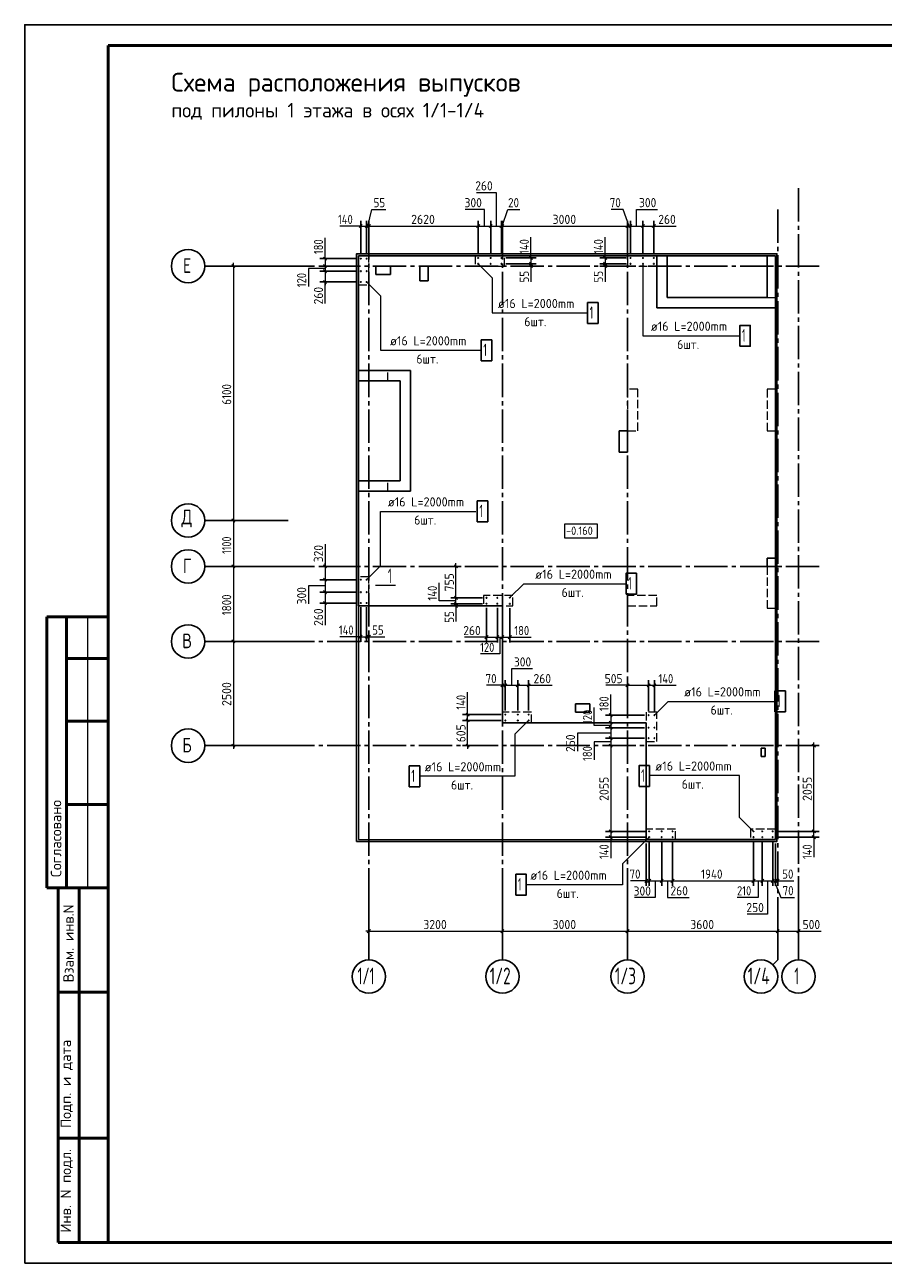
# Model space of a CAD drawing. Header units: millimetres. Extents: x 0 to 42000, y 0 to 29700.
# Tile 1 of 6: x 0 to 20580, y 0 to 29700. Entities that reach past the tile are written whole.
import ezdxf

# ---------------------------------------------------------------- set-up
doc = ezdxf.new("R2010")
doc.units = ezdxf.units.MM
doc.linetypes.add('______2', pattern=[270, 200, -70])
doc.linetypes.add('______5', pattern=[1100, 800, -100, 100, -100])
for name, color, linetype, lineweight in [('Standard', 7, 'Continuous', 25), ('Выпуски арматуры Г-обр.', 52, 'Continuous', 25), ('ЖБ Перекрытие верхний уровень', 7, '______2', 25), ('ЖБ Перекрытие нижний уровень с отделкой', 7, '______2', 25), ('ЖБ Пилон', 7, 'Continuous', 35), ('Общий01', 7, 'Continuous', 13), ('Позиционная метка номер позиции', 7, 'Continuous', 13), ('Примечания', 7, 'Continuous', 13), ('Размерная линия_ общее', 7, 'Continuous', 13), ('Текст_ общее', 7, 'Continuous', 25)]:
    doc.layers.add(name, color=color, linetype=linetype, lineweight=lineweight)
doc.layers.add('Оси', color=7, linetype='______5')
doc.styles.add('ISOCPEUR', font='txt')

msp = doc.modelspace()

# ---------------------------------------------------------------- linework, layer by layer
at = {"layer": 'Standard', "color": 7, "linetype": 'Continuous', "lineweight": 25, "transparency": 33554687}
msp.add_line((2000, 29200), (2000, 1058), dxfattribs=at)
at = {"layer": 'Standard', "color": 7, "linetype": 'Continuous', "lineweight": 13, "transparency": 33554687}
for p, q in [((8055, 24873), (7555, 24873)), ((15080, 24873), (15620, 24873)), ((7200, 24092), (7200, 24592)), ((12135, 24107), (12135, 24607)), ((13913, 24107), (13913, 24607)), ((12135, 23912), (12135, 23532)), ((13913, 23912), (13913, 23532)), ((7200, 23012), (7200, 23532)), ((7200, 17242), (7200, 16712)), ((8405, 16258), (8888, 16258)), ((7200, 15832), (7200, 15302)), ((10337, 15762), (10337, 15392)), ((1500, 15500), (1500, 9000)), ((8055, 15024), (7555, 15024)), ((8250, 15024), (8630, 15024)), ((11070, 15012), (10540, 15012)), ((11630, 15012), (12140, 15012)), ((10617, 13157), (10617, 13697)), ((11450, 13859), (11070, 13859)), ((12080, 13859), (12640, 13859)), ((14450, 13859), (13930, 13859)), ((15095, 13859), (15615, 13859)), ((14047, 13142), (14047, 13642)), ((14047, 12412), (14047, 11942)), ((14047, 10217), (14047, 9717)), ((18918, 10217), (18918, 9737)), ((14900, 9172), (14520, 9172)), ((18050, 9172), (18440, 9172))]:
    msp.add_line(p, q, dxfattribs=at)
at = {"layer": 'Standard', "color": 7, "linetype": 'Continuous', "lineweight": 50, "transparency": 33554687}
for p, q in [((6, 15500), (0, 15500)), ((2000, 15500), (527, 15500)), ((527, 15500), (527, 9000)), ((527, 15500), (527, 9000)), ((1000, 15500), (1000, 9000)), ((2000, 14500), (1000, 14500)), ((2000, 13000), (1000, 13000)), ((2000, 11000), (1000, 11000)), ((0, 9000), (6, 9000)), ((527, 9000), (2000, 9000)), ((800, 500), (800, 9000)), ((800, 500), (800, 9000)), ((1300, 500), (1300, 9000)), ((800, 6500), (2000, 6500)), ((800, 3000), (2000, 3000)), ((2000, 500), (800, 500))]:
    msp.add_line(p, q, dxfattribs=at)
at = {"layer": 'Standard', "color": 7, "linetype": 'Continuous', "lineweight": 25, "transparency": 33554687}
msp.add_lwpolyline([(0, 0), (42000, 0), (42000, 29700), (0, 29700), (0, 0)], close=True, dxfattribs=at)
at = {"layer": 'Standard', "color": 7, "linetype": 'Continuous', "lineweight": 50, "transparency": 33554687}
msp.add_lwpolyline([(2000, 29200), (41500, 29200), (41500, 500), (2000, 500), (2000, 29200)], close=True, dxfattribs=at)
at = {"layer": 'Standard', "color": 7, "linetype": 'Continuous', "lineweight": 13, "transparency": 33554687}
for points in [[(2000, 29200), (2000, 500), (21000, 500), (21000, 29200), (2000, 29200)], [(11311, 24873), (11311, 25673), (10831, 25673)], [(8223, 24873), (8323, 25273), (8653, 25273)], [(11021, 24873), (11021, 25273), (10561, 25273)], [(11441, 24873), (11581, 25273), (11871, 25273)], [(14487, 24873), (14347, 25273), (14057, 25273)], [(14667, 24873), (14667, 25273), (15167, 25273)], [(8000, 10162), (18000, 10162), (18000, 24162), (8000, 24162), (8000, 10162)], [(8000, 10162), (18000, 10162), (18000, 24162), (8000, 24162), (8000, 10162)], [(7200, 23856), (6800, 23856), (6800, 23426)], [(7200, 16246), (6800, 16246), (6800, 15816)], [(10337, 15885), (9937, 15885), (9937, 16315)], [(11388, 15012), (11388, 14612), (10928, 14612)], [(11673, 13859), (11673, 14259), (12173, 14259)], [(14047, 12897), (13647, 12897), (13647, 13327)], [(14047, 12710), (13247, 12710), (13247, 12280)], [(14047, 12500), (13647, 12500), (13647, 12070)], [(15114, 9172), (15114, 8772), (14614, 8772)], [(15406, 9172), (15406, 8772), (15926, 8772)], [(17579, 9172), (17579, 8772), (17079, 8772)], [(17805, 9172), (17805, 8372), (17315, 8372)], [(17964, 9172), (18124, 8772), (18454, 8772)]]:
    msp.add_lwpolyline(points, dxfattribs=at)
at = {"layer": 'Standard', "color": 254, "linetype": 'Continuous', "lineweight": 25, "true_color": 0xc4c4ff, "transparency": 33554687}
msp.add_lwpolyline([(7955, 10117), (18030, 10117), (18030, 24207), (7955, 24207), (7955, 10117)], dxfattribs=at)
at = {"layer": 'Выпуски арматуры Г-обр.', "color": 7, "linetype": 'Continuous', "lineweight": 25, "transparency": 33554687}
for points in [[(13493, 22538), (13743, 22538), (13743, 23038), (13493, 23038), (13493, 22538)], [(17144, 21992), (17394, 21992), (17394, 22492), (17144, 22492), (17144, 21992)], [(10944, 21643), (11194, 21643), (11194, 22143), (10944, 22143), (10944, 21643)], [(10849, 17781), (11099, 17781), (11099, 18281), (10849, 18281), (10849, 17781)], [(14415, 16045), (14665, 16045), (14665, 16545), (14415, 16545), (14415, 16045)], [(17984, 13225), (18234, 13225), (18234, 13725), (17984, 13725), (17984, 13225)], [(9218, 11428), (9468, 11428), (9468, 11928), (9218, 11928), (9218, 11428)], [(14726, 11436), (14976, 11436), (14976, 11936), (14726, 11936), (14726, 11436)], [(11773, 8827), (12023, 8827), (12023, 9327), (11773, 9327), (11773, 8827)]]:
    msp.add_lwpolyline(points, dxfattribs=at)
for centre in [(8055, 24092), (8195, 24092), (10870, 24107), (11170, 24107), (11430, 24107), (14520, 24107), (14820, 24107), (15080, 24107), (8055, 23792), (8195, 23792), (10870, 23967), (11170, 23967), (11430, 23967), (14520, 23967), (14820, 23967), (15080, 23967), (8055, 23532), (8195, 23532), (8055, 16392), (8195, 16392), (8055, 16092), (8195, 16092), (8055, 15832), (8195, 15832), (11070, 15957), (11070, 15817), (11330, 15957), (11330, 15817), (11630, 15962), (11630, 15812), (11520, 13157), (11820, 13157), (12080, 13157), (14955, 13142), (15095, 13142), (11520, 13017), (11820, 13017), (12080, 13017), (14955, 12842), (15095, 12842), (14955, 12592), (15095, 12592), (14970, 10357), (14970, 10217), (15270, 10357), (15270, 10217), (15530, 10357), (15530, 10217), (17470, 10357), (17470, 10217), (17680, 10357), (17680, 10217), (17930, 10357), (17930, 10217)]:
    msp.add_circle(centre, 8, dxfattribs=at)
at = {"layer": 'ЖБ Перекрытие верхний уровень', "color": 7, "linetype": 'Continuous', "lineweight": 25, "transparency": 33554687}
for p, q in [((15400, 24162), (8000, 24162)), ((8000, 24162), (8000, 21162)), ((15400, 23162), (15400, 24162)), ((18000, 24162), (17800, 24162)), ((17800, 24162), (17800, 23162)), ((18000, 16912), (18000, 24162)), ((8420, 23912), (8420, 23712)), ((8770, 23912), (8420, 23912)), ((8770, 23712), (8770, 23912)), ((9670, 23912), (9470, 23912)), ((9470, 23912), (9470, 23562)), ((9670, 23562), (9670, 23912)), ((8420, 23712), (8770, 23712)), ((9470, 23562), (9670, 23562)), ((17800, 23162), (15400, 23162)), ((8000, 21162), (9000, 21162)), ((9000, 21162), (9000, 18762)), ((14450, 19962), (14250, 19962)), ((14250, 19962), (14250, 19452)), ((14450, 19452), (14450, 19962)), ((14250, 19452), (14450, 19452)), ((9000, 18762), (8000, 18762)), ((8000, 18762), (8000, 15762)), ((18000, 16912), (17800, 16912)), ((17800, 16912), (17800, 16712)), ((17800, 16712), (18000, 16712)), ((18000, 10162), (18000, 16712)), ((8000, 15762), (11450, 15762)), ((11450, 15762), (11450, 12962)), ((13550, 13412), (13200, 13412)), ((13200, 13412), (13200, 13212)), ((13550, 13212), (13550, 13412)), ((13200, 13212), (13550, 13212)), ((11450, 12962), (14900, 12962)), ((14900, 12962), (14900, 10162)), ((17750, 12352), (17650, 12352)), ((17650, 12352), (17650, 12152)), ((17750, 12152), (17750, 12352)), ((17650, 12152), (17750, 12152)), ((14900, 10162), (18000, 10162))]:
    msp.add_line(p, q, dxfattribs=at)
at = {"layer": 'ЖБ Перекрытие нижний уровень с отделкой', "color": 7, "linetype": 'Continuous', "lineweight": 25, "transparency": 33554687}
for p, q in [((18000, 24162), (15150, 24162)), ((15150, 24162), (15150, 22912)), ((18000, 22912), (18000, 24162)), ((15150, 22912), (18000, 22912)), ((8000, 21412), (8000, 18512)), ((9250, 21412), (8000, 21412)), ((9250, 18512), (9250, 21412)), ((8000, 18512), (9250, 18512))]:
    msp.add_line(p, q, dxfattribs=at)
at = {"layer": 'ЖБ Пилон', "color": 250, "linetype": '______2', "lineweight": 13, "true_color": 0x3b3b3b, "transparency": 33554687}
for p, q in [((8250, 24162), (8000, 24162)), ((8000, 24162), (8000, 23462)), ((8250, 23462), (8250, 24162)), ((10800, 24162), (10800, 23912)), ((11500, 24162), (10800, 24162)), ((11500, 23912), (11500, 24162)), ((14450, 24162), (14450, 23912)), ((15150, 24162), (14450, 24162)), ((15150, 23912), (15150, 24162)), ((18000, 24162), (17800, 24162)), ((17800, 24162), (17800, 23162)), ((18000, 23162), (18000, 24162)), ((10800, 23912), (11500, 23912)), ((14450, 23912), (15150, 23912)), ((8000, 23462), (8250, 23462)), ((17800, 23162), (18000, 23162)), ((8000, 21412), (8000, 21162)), ((8700, 21412), (8000, 21412)), ((8700, 21162), (8700, 21412)), ((8000, 21162), (8700, 21162)), ((14700, 20962), (14450, 20962)), ((14450, 20962), (14450, 19962)), ((14700, 19962), (14700, 20962)), ((18000, 20962), (17800, 20962)), ((17800, 20962), (17800, 19962)), ((18000, 19962), (18000, 20962)), ((14450, 19962), (14700, 19962)), ((17800, 19962), (18000, 19962)), ((8000, 18762), (8000, 18512)), ((8700, 18762), (8000, 18762)), ((8700, 18512), (8700, 18762)), ((8000, 18512), (8700, 18512)), ((18000, 16712), (17800, 16712)), ((17800, 16712), (17800, 15712)), ((18000, 15712), (18000, 16712)), ((8250, 16462), (8000, 16462)), ((8000, 16462), (8000, 15762)), ((8250, 15762), (8250, 16462)), ((8000, 15762), (8250, 15762)), ((11000, 16012), (11000, 15762)), ((11700, 16012), (11000, 16012)), ((11000, 15762), (11700, 15762)), ((11700, 15762), (11700, 16012)), ((14450, 16012), (14450, 15762)), ((15150, 16012), (14450, 16012)), ((14450, 15762), (15150, 15762)), ((15150, 15762), (15150, 16012)), ((17800, 15712), (18000, 15712)), ((11450, 13212), (11450, 12962)), ((12150, 13212), (11450, 13212)), ((12150, 12962), (12150, 13212)), ((15150, 13212), (14900, 13212)), ((14900, 13212), (14900, 12512)), ((15150, 12512), (15150, 13212)), ((11450, 12962), (12150, 12962)), ((14900, 12512), (15150, 12512)), ((14900, 10412), (14900, 10162)), ((15600, 10412), (14900, 10412)), ((15600, 10162), (15600, 10412)), ((17400, 10412), (17400, 10162)), ((18000, 10412), (17400, 10412)), ((18000, 10162), (18000, 10412)), ((14900, 10162), (15600, 10162)), ((17400, 10162), (18000, 10162))]:
    msp.add_line(p, q, dxfattribs=at)
at = {"layer": 'Общий01', "color": 7, "linetype": 'Continuous', "lineweight": 18, "transparency": 33554687}
msp.add_lwpolyline([(12941, 17394), (13728, 17394), (13728, 17727), (12941, 17727), (12941, 17394)], dxfattribs=at)
at = {"layer": 'Оси', "color": 8, "linetype": '______5', "lineweight": -3, "transparency": 33554687}
for p, q in [((18550, 25779), (18550, 8776)), ((18050, 25273), (18050, 8776)), ((8250, 24873), (8250, 8776)), ((11450, 24873), (11450, 8776)), ((14450, 24873), (14450, 8776)), ((19047, 23912), (6314, 23912)), ((19047, 16712), (6314, 16712)), ((19047, 14912), (6314, 14912)), ((19047, 12412), (6314, 12412))]:
    msp.add_line(p, q, dxfattribs=at)
at = {"layer": 'Оси', "color": 7, "linetype": 'Continuous', "lineweight": 25, "transparency": 33554687}
for p, q in [((6314, 23912), (4314, 23912)), ((6314, 17812), (4314, 17812)), ((6314, 16712), (4314, 16712)), ((6314, 14912), (4314, 14912)), ((6314, 12412), (4314, 12412)), ((8250, 8776), (8250, 7276)), ((11450, 8776), (11450, 7276)), ((14450, 8776), (14450, 7276)), ((18550, 8776), (18550, 7276))]:
    msp.add_line(p, q, dxfattribs=at)
msp.add_lwpolyline([(18050, 8776), (18050, 7276), (17933, 7159)], dxfattribs=at)
for centre in [(3914, 23912), (3914, 17812), (3914, 16712), (3914, 14912), (3914, 12412), (8250, 6876), (11450, 6876), (14450, 6876), (17650, 6876), (18550, 6876)]:
    msp.add_circle(centre, 400, dxfattribs=at)
at = {"layer": 'Позиционная метка номер позиции', "color": 7, "linetype": 'Continuous', "lineweight": 13, "transparency": 33554687}
for points in [[(10870, 23967), (11203, 23634), (11203, 22788), (13488, 22788)], [(14820, 23967), (14820, 23088), (14820, 22242), (17145, 22242)], [(8195, 23532), (8528, 23199), (8528, 21893), (10943, 21893)], [(8195, 16392), (8528, 16725), (8528, 18031), (10813, 18031)], [(11630, 15962), (11963, 16295), (14418, 16295)], [(15095, 13142), (15428, 13475), (17983, 13475)], [(12080, 13017), (11746, 12684), (11746, 11678), (9461, 11678)], [(17470, 10357), (17136, 10690), (17136, 11696), (14976, 11696)], [(14970, 10217), (14332, 9580), (14332, 9077), (12047, 9077)]]:
    msp.add_lwpolyline(points, dxfattribs=at)
at = {"layer": 'Примечания', "color": 7, "linetype": 'Continuous', "lineweight": 13, "transparency": 33554687}
msp.add_line((18550, 7962), (19090, 7962), dxfattribs=at)
at = {"layer": 'Размерная линия_ общее', "color": 253, "linetype": 'Continuous', "lineweight": -3, "true_color": 0xa0a0a0, "transparency": 33554687}
for p, q in [((8055, 24873), (8055, 24998)), ((8195, 24873), (8195, 24998)), ((8250, 24873), (8250, 24998)), ((10870, 24873), (10870, 24998)), ((11170, 24873), (11170, 24998)), ((11430, 24873), (11430, 24998)), ((11450, 24873), (11450, 24998)), ((14450, 24873), (14450, 24998)), ((14520, 24873), (14520, 24998)), ((14820, 24873), (14820, 24998)), ((15080, 24873), (15080, 24998)), ((8055, 24873), (8055, 24748)), ((8055, 24873), (8055, 24192)), ((8195, 24873), (8195, 24748)), ((8195, 24873), (8195, 24192)), ((8250, 24873), (8250, 24748)), ((8250, 24873), (8250, 24262)), ((10870, 24873), (10870, 24748)), ((10870, 24873), (10870, 24207)), ((11170, 24873), (11170, 24748)), ((11170, 24873), (11170, 24207)), ((11430, 24873), (11430, 24748)), ((11430, 24873), (11430, 24207)), ((11450, 24873), (11450, 24748)), ((11450, 24873), (11450, 24641)), ((14450, 24873), (14450, 24748)), ((14450, 24873), (14450, 24738)), ((14520, 24873), (14520, 24748)), ((14520, 24873), (14520, 24207)), ((14820, 24873), (14820, 24748)), ((14820, 24873), (14820, 24207)), ((15080, 24873), (15080, 24748)), ((15080, 24873), (15080, 24207)), ((7200, 24092), (7075, 24092)), ((7200, 24092), (7325, 24092)), ((7200, 24092), (7955, 24092)), ((12135, 24107), (12010, 24107)), ((12135, 24107), (12260, 24107)), ((13913, 24107), (13788, 24107)), ((13913, 24107), (14038, 24107)), ((13913, 24107), (14420, 24107)), ((5000, 23912), (4514, 23912)), ((5000, 23912), (4875, 23912)), ((5000, 23912), (5125, 23912)), ((7200, 23912), (7075, 23912)), ((7200, 23792), (7075, 23792)), ((7200, 23912), (7325, 23912)), ((7200, 23912), (7261, 23912)), ((7200, 23792), (7325, 23792)), ((7200, 23792), (7955, 23792)), ((12135, 23967), (12010, 23967)), ((12135, 23912), (12010, 23912)), ((12135, 23967), (12260, 23967)), ((12135, 23912), (12260, 23912)), ((12135, 23912), (12135, 23912)), ((13913, 23967), (13788, 23967)), ((13913, 23912), (13788, 23912)), ((13913, 23967), (14038, 23967)), ((13913, 23967), (14420, 23967)), ((13913, 23912), (14038, 23912)), ((13913, 23912), (14350, 23912)), ((7200, 23532), (7075, 23532)), ((7200, 23532), (7325, 23532)), ((7200, 23532), (7955, 23532)), ((5000, 17812), (4875, 17812)), ((5000, 17812), (5125, 17812)), ((5000, 16712), (4875, 16712)), ((5000, 16712), (5125, 16712)), ((7200, 16712), (7075, 16712)), ((7200, 16712), (7325, 16712)), ((7200, 16712), (7200, 16712)), ((10337, 16712), (10212, 16712)), ((10337, 16712), (10462, 16712)), ((10337, 16712), (10370, 16712)), ((7200, 16392), (7075, 16392)), ((7200, 16392), (7325, 16392)), ((7200, 16392), (7955, 16392)), ((7200, 16092), (7075, 16092)), ((7200, 16092), (7325, 16092)), ((7200, 16092), (7955, 16092)), ((7200, 15832), (7075, 15832)), ((7200, 15832), (7325, 15832)), ((7200, 15832), (7955, 15832)), ((10337, 15957), (10212, 15957)), ((10337, 15817), (10212, 15817)), ((10337, 15762), (10212, 15762)), ((10337, 15957), (10462, 15957)), ((10337, 15957), (10970, 15957)), ((10337, 15817), (10462, 15817)), ((10337, 15817), (10970, 15817)), ((10337, 15762), (10462, 15762)), ((10337, 15762), (10337, 15762)), ((8055, 15024), (8055, 15149)), ((8195, 15024), (8195, 15149)), ((8250, 15024), (8250, 15149)), ((5000, 14912), (4875, 14912)), ((5000, 14912), (5125, 14912)), ((8055, 15024), (8055, 14899)), ((8195, 15024), (8195, 14899)), ((8250, 15024), (8250, 14899)), ((8250, 15024), (8250, 15012)), ((11070, 15012), (11070, 15137)), ((11070, 15012), (11070, 14887)), ((11330, 15012), (11330, 15137)), ((11330, 15012), (11330, 14887)), ((11450, 15012), (11450, 15137)), ((11450, 15012), (11450, 14887)), ((11630, 15012), (11630, 15137)), ((11630, 15012), (11630, 14887)), ((11450, 13859), (11450, 13984)), ((11520, 13859), (11520, 13984)), ((11820, 13859), (11820, 13984)), ((12080, 13859), (12080, 13984)), ((14450, 13859), (14450, 13984)), ((14955, 13859), (14955, 13984)), ((15095, 13859), (15095, 13984)), ((11450, 13859), (11450, 13734)), ((11450, 13859), (11450, 13859)), ((11520, 13859), (11520, 13734)), ((11520, 13859), (11520, 13257)), ((11820, 13859), (11820, 13734)), ((11820, 13859), (11820, 13257)), ((12080, 13859), (12080, 13734)), ((12080, 13859), (12080, 13257)), ((14450, 13859), (14450, 13734)), ((14450, 13859), (14450, 13859)), ((14955, 13859), (14955, 13734)), ((14955, 13859), (14955, 13242)), ((15095, 13859), (15095, 13734)), ((15095, 13859), (15095, 13242)), ((10617, 13157), (10492, 13157)), ((10617, 13157), (10742, 13157)), ((10617, 13157), (11420, 13157)), ((14047, 13142), (13922, 13142)), ((14047, 13142), (14172, 13142)), ((14047, 13142), (14855, 13142)), ((10617, 13017), (10492, 13017)), ((10617, 13017), (10742, 13017)), ((10617, 13017), (11420, 13017)), ((14047, 12962), (13922, 12962)), ((14047, 12842), (13922, 12842)), ((14047, 12962), (14172, 12962)), ((14047, 12962), (14047, 12962)), ((14047, 12842), (14172, 12842)), ((14047, 12842), (14855, 12842)), ((14047, 12592), (13922, 12592)), ((14047, 12592), (14172, 12592)), ((14047, 12592), (14855, 12592)), ((5000, 12412), (4514, 12412)), ((5000, 12412), (4875, 12412)), ((5000, 12412), (5125, 12412)), ((10617, 12412), (10492, 12412)), ((10617, 12412), (10742, 12412)), ((10617, 12412), (10721, 12412)), ((14047, 12412), (13922, 12412)), ((14047, 12412), (14172, 12412)), ((14047, 12412), (14047, 12412)), ((18918, 12412), (18793, 12412)), ((18918, 12412), (19043, 12412)), ((18918, 12412), (18918, 12412)), ((14047, 10357), (13922, 10357)), ((14047, 10217), (13922, 10217)), ((14047, 10357), (14172, 10357)), ((14047, 10357), (14870, 10357)), ((14047, 10217), (14172, 10217)), ((14047, 10217), (14870, 10217)), ((18918, 10357), (18793, 10357)), ((18918, 10217), (18793, 10217)), ((18918, 10357), (19043, 10357)), ((18918, 10217), (19043, 10217)), ((14900, 9172), (14900, 9297)), ((14970, 9172), (14970, 9297)), ((15270, 9172), (15270, 9297)), ((15530, 9172), (15530, 9297)), ((17470, 9172), (17470, 9297)), ((17680, 9172), (17680, 9297)), ((17930, 9172), (17930, 9297)), ((18000, 9172), (18000, 9297)), ((18050, 9172), (18050, 9297)), ((14900, 9172), (14900, 9047)), ((14970, 9172), (14970, 9047)), ((15270, 9172), (15270, 9047)), ((15530, 9172), (15530, 9047)), ((17470, 9172), (17470, 9047)), ((17680, 9172), (17680, 9047)), ((17930, 9172), (17930, 9047)), ((18000, 9172), (18000, 9047)), ((18050, 9172), (18050, 9047)), ((18050, 9172), (18050, 9172)), ((8250, 7962), (8250, 8087)), ((11450, 7962), (11450, 8087)), ((14450, 7962), (14450, 8087)), ((18050, 7962), (18050, 8087)), ((18550, 7962), (18550, 8087)), ((8250, 7962), (8250, 7837)), ((8250, 7962), (8250, 7476)), ((11450, 7962), (11450, 7837)), ((11450, 7962), (11450, 7476)), ((14450, 7962), (14450, 7837)), ((14450, 7962), (14450, 7476)), ((18050, 7962), (18050, 7837)), ((18050, 7962), (18050, 7476)), ((18550, 7962), (18550, 7837)), ((18550, 7962), (18550, 7476))]:
    msp.add_line(p, q, dxfattribs=at)
at = {"layer": 'Размерная линия_ общее', "color": 7, "linetype": 'Continuous', "lineweight": 13, "transparency": 33554687}
for p, q in [((8055, 24873), (7980, 24873)), ((8055, 24873), (8195, 24873)), ((8195, 24873), (8250, 24873)), ((8250, 24873), (10870, 24873)), ((10870, 24873), (11170, 24873)), ((11170, 24873), (11430, 24873)), ((11430, 24873), (11450, 24873)), ((11450, 24873), (14450, 24873)), ((14450, 24873), (14520, 24873)), ((14520, 24873), (14820, 24873)), ((14820, 24873), (15080, 24873)), ((15080, 24873), (15155, 24873)), ((7200, 24092), (7200, 24167)), ((7200, 24092), (7200, 23912)), ((12135, 24107), (12135, 24182)), ((12135, 24107), (12135, 23967)), ((13913, 24107), (13913, 24182)), ((13913, 24107), (13913, 23967)), ((5000, 23912), (5000, 23987)), ((5000, 23912), (5000, 17812)), ((7200, 23912), (7200, 23792)), ((7200, 23792), (7200, 23532)), ((12135, 23967), (12135, 23912)), ((12135, 23912), (12135, 23837)), ((13913, 23967), (13913, 23912)), ((13913, 23912), (13913, 23837)), ((7200, 23532), (7200, 23457)), ((5000, 17812), (5000, 16712)), ((5000, 16712), (5000, 14912)), ((7200, 16712), (7200, 16787)), ((7200, 16712), (7200, 16392)), ((10337, 16712), (10337, 16787)), ((10337, 15957), (10337, 16712)), ((7200, 16392), (7200, 16092)), ((7200, 16092), (7200, 15832)), ((7200, 15832), (7200, 15757)), ((10337, 15817), (10337, 15957)), ((10337, 15762), (10337, 15817)), ((10337, 15762), (10337, 15687)), ((5000, 14912), (5000, 12412)), ((8055, 15024), (7980, 15024)), ((8055, 15024), (8195, 15024)), ((8195, 15024), (8250, 15024)), ((8250, 15024), (8325, 15024)), ((11070, 15012), (10995, 15012)), ((11070, 15012), (11330, 15012)), ((11330, 15012), (11450, 15012)), ((11450, 15012), (11630, 15012)), ((11630, 15012), (11705, 15012)), ((11450, 13859), (11375, 13859)), ((11450, 13859), (11520, 13859)), ((11520, 13859), (11820, 13859)), ((11820, 13859), (12080, 13859)), ((12080, 13859), (12155, 13859)), ((14450, 13859), (14375, 13859)), ((14450, 13859), (14955, 13859)), ((14955, 13859), (15095, 13859)), ((15095, 13859), (15170, 13859)), ((10617, 13157), (10617, 13232)), ((10617, 13017), (10617, 13157)), ((14047, 13142), (14047, 13217)), ((14047, 13142), (14047, 12962)), ((10617, 12412), (10617, 13017)), ((14047, 12962), (14047, 12842)), ((14047, 12842), (14047, 12592)), ((14047, 12592), (14047, 12412)), ((18918, 12412), (18918, 12487)), ((5000, 12412), (5000, 12337)), ((10617, 12412), (10617, 12337)), ((14047, 12412), (14047, 10357)), ((18918, 10357), (18918, 12412)), ((14047, 10357), (14047, 10217)), ((14047, 10217), (14047, 10142)), ((18918, 10217), (18918, 10357)), ((18918, 10217), (18918, 10142)), ((14900, 9172), (14825, 9172)), ((14900, 9172), (14970, 9172)), ((14970, 9172), (15270, 9172)), ((15270, 9172), (15530, 9172)), ((15530, 9172), (17470, 9172)), ((17470, 9172), (17680, 9172)), ((17680, 9172), (17930, 9172)), ((17930, 9172), (18000, 9172)), ((18000, 9172), (18050, 9172)), ((18050, 9172), (18125, 9172)), ((8250, 7962), (8175, 7962)), ((8250, 7962), (11450, 7962)), ((11450, 7962), (14450, 7962)), ((14450, 7962), (18050, 7962)), ((18050, 7962), (18550, 7962)), ((18550, 7962), (18625, 7962))]:
    msp.add_line(p, q, dxfattribs=at)
at = {"layer": 'Размерная линия_ общее', "color": 7, "linetype": 'Continuous', "lineweight": 25, "transparency": 33554687}
for p, q in [((8017, 24835), (8092, 24910)), ((8157, 24835), (8232, 24910)), ((8212, 24835), (8287, 24910)), ((10832, 24835), (10907, 24910)), ((11132, 24835), (11207, 24910)), ((11392, 24835), (11467, 24910)), ((11412, 24835), (11487, 24910)), ((14412, 24835), (14487, 24910)), ((14482, 24835), (14557, 24910)), ((14782, 24835), (14857, 24910)), ((15042, 24835), (15117, 24910)), ((7162, 24130), (7237, 24055)), ((12097, 24145), (12172, 24070)), ((13875, 24145), (13950, 24070)), ((4963, 23950), (5038, 23875)), ((7162, 23950), (7237, 23875)), ((7162, 23830), (7237, 23755)), ((12097, 24005), (12172, 23930)), ((12097, 23950), (12172, 23875)), ((13875, 24005), (13950, 23930)), ((13875, 23950), (13950, 23875)), ((7162, 23570), (7237, 23495)), ((4963, 17850), (5038, 17775)), ((4963, 16750), (5038, 16675)), ((7162, 16750), (7237, 16675)), ((10375, 16675), (10300, 16750)), ((7162, 16430), (7237, 16355)), ((7162, 16130), (7237, 16055)), ((7162, 15870), (7237, 15795)), ((10375, 15920), (10300, 15995)), ((10375, 15780), (10300, 15855)), ((10375, 15725), (10300, 15800)), ((4963, 14950), (5038, 14875)), ((8017, 14986), (8092, 15061)), ((8157, 14986), (8232, 15061)), ((8212, 14986), (8287, 15061)), ((11032, 14975), (11107, 15050)), ((11292, 14975), (11367, 15050)), ((11412, 14975), (11487, 15050)), ((11592, 14975), (11667, 15050)), ((11412, 13822), (11487, 13897)), ((11482, 13822), (11557, 13897)), ((11782, 13822), (11857, 13897)), ((12042, 13822), (12117, 13897)), ((14412, 13822), (14487, 13897)), ((14917, 13822), (14992, 13897)), ((15057, 13822), (15132, 13897)), ((10655, 13120), (10580, 13195)), ((14010, 13180), (14085, 13105)), ((10655, 12980), (10580, 13055)), ((14010, 13000), (14085, 12925)), ((14010, 12880), (14085, 12805)), ((14010, 12630), (14085, 12555)), ((4963, 12450), (5038, 12375)), ((10655, 12375), (10580, 12450)), ((14010, 12450), (14085, 12375)), ((18955, 12375), (18880, 12450)), ((14010, 10395), (14085, 10320)), ((14010, 10255), (14085, 10180)), ((18955, 10320), (18880, 10395)), ((18955, 10180), (18880, 10255)), ((14862, 9134), (14937, 9209)), ((14932, 9134), (15007, 9209)), ((15232, 9134), (15307, 9209)), ((15492, 9134), (15567, 9209)), ((17432, 9134), (17507, 9209)), ((17642, 9134), (17717, 9209)), ((17892, 9134), (17967, 9209)), ((17962, 9134), (18037, 9209)), ((18012, 9134), (18087, 9209)), ((8212, 7925), (8287, 8000)), ((11412, 7925), (11487, 8000)), ((14412, 7925), (14487, 8000)), ((18012, 7925), (18087, 8000)), ((18512, 7925), (18587, 8000))]:
    msp.add_line(p, q, dxfattribs=at)
at = {"layer": 'Размерная линия_ общее', "color": 253, "linetype": 'Continuous', "lineweight": -3, "true_color": 0xa0a0a0, "transparency": 33554687}
for points in [[(12135, 24107), (12118, 24107), (12118, 24107), (11530, 24107)], [(12135, 23967), (12118, 23967), (12118, 23967), (11530, 23967)], [(5000, 17812), (4983, 17812), (4983, 17812), (4983, 17812), (4983, 17812), (4983, 17812), (4983, 17812), (4514, 17812)], [(5000, 16712), (4983, 16712), (4983, 16712), (4983, 16712), (4983, 16712), (4514, 16712)], [(8055, 15024), (8055, 15041), (8055, 15041), (8055, 15732)], [(8195, 15024), (8195, 15041), (8195, 15041), (8195, 15732)], [(11070, 15012), (11070, 15029), (11070, 15029), (11070, 15717)], [(11330, 15012), (11330, 15029), (11330, 15029), (11330, 15717)], [(11450, 15012), (11450, 15029), (11450, 15029), (11450, 15457)], [(11630, 15012), (11630, 15029), (11630, 15029), (11630, 15712)], [(5000, 14912), (4983, 14912), (4983, 14912), (4514, 14912)], [(14970, 9172), (14970, 9189), (14970, 9189), (14970, 9189), (14970, 9189), (14970, 10117)], [(15270, 9172), (15270, 9189), (15270, 9189), (15270, 9189), (15270, 9189), (15270, 10117)], [(15530, 9172), (15530, 9189), (15530, 9189), (15530, 9189), (15530, 9189), (15530, 10117)], [(17470, 9172), (17470, 9189), (17470, 9189), (17470, 10117)], [(17680, 9172), (17680, 9189), (17680, 9189), (17680, 10117)], [(17930, 9172), (17930, 9189), (17930, 9189), (17930, 10117)], [(18918, 10357), (18901, 10357), (18901, 10357), (18297, 10357), (18297, 10357), (18030, 10357)], [(18918, 10217), (18901, 10217), (18901, 10217), (18418, 10217), (18418, 10217), (18030, 10217)], [(14900, 9172), (14900, 9189), (14900, 9189), (14900, 9189), (14900, 9189), (14900, 10062)], [(18000, 9172), (18000, 9189), (18000, 9189), (18000, 10062)]]:
    msp.add_lwpolyline(points, dxfattribs=at)

# ---------------------------------------------------------------- texts
at = {"layer": 'Standard', "color": 7, "linetype": 'Continuous', "lineweight": 50, "transparency": 33554687, "char_height": 250, "attachment_point": 7, "rotation": 90, "style": 'ISOCPEUR'}
for s, insert, width in [('\\A1;{\\fISOCPEUR|i0|b0;\\H250.000000;\\W1.000000;\\C7;Согласовано}\\P', (875, 9261), 2071.88), ('\\A1;{\\fISOCPEUR|i0|b0;\\H250.000000;\\W1.000000;\\C7;Взам. инв.N}\\P', (1173, 6736), 1909.1), ('\\A1;{\\fISOCPEUR|i0|b0;\\H250.000000;\\W1.000000;\\C7;Подп. и дата}\\P', (1149, 3242), 2197.06), ('\\A1;{\\fISOCPEUR|i0|b0;\\H250.000000;\\W1.000000;\\C7;Инв. N подл.}\\P', (1149, 734), 2021.79)]:
    msp.add_mtext(s, dxfattribs=dict(at, insert=insert, width=width))
at = {"layer": 'Выпуски арматуры Г-обр.', "color": 7, "linetype": 'Continuous', "lineweight": 13, "transparency": 33554687, "attachment_point": 7, "style": 'ISOCPEUR'}
for s, insert, char_height, width in [('\\W0.96;ø16 L=2000mm ', (11343, 22906), 220, 2150.52), ('\\W0.56;1', (13543, 22648), 300, 233.32), ('\\W0.96;ø16 L=2000mm ', (15007, 22360), 220, 2150.52), ('\\W0.56;1', (17194, 22102), 300, 233.34), ('\\W0.96;ø16 L=2000mm ', (8755, 22011), 220, 2150.52), ('\\W0.56;1', (10994, 21753), 300, 233.33), ('\\W0.96;ø16 L=2000mm ', (8702, 18148), 220, 2150.52), ('\\W0.56;1', (10899, 17891), 300, 233.32), ('\\W0.96;ø16 L=2000mm ', (12237, 16413), 220, 2150.52), ('\\W0.56;1', (14465, 16155), 300, 233.34), ('\\W0.96;ø16 L=2000mm ', (15808, 13593), 220, 2150.52), ('\\W0.56;1', (18034, 13335), 300, 233.32), ('\\W0.96;ø16 L=2000mm ', (9586, 11796), 220, 2150.52), ('\\W0.96;ø16 L=2000mm ', (15116, 11813), 220, 2150.52), ('\\W0.56;1', (9268, 11538), 300, 233.33), ('\\W0.56;1', (14776, 11546), 300, 233.33), ('\\W0.56;1', (11823, 8937), 300, 233.33), ('\\W0.96;ø16 L=2000mm ', (12119, 9194), 220, 2150.52)]:
    msp.add_mtext(s, dxfattribs=dict(at, insert=insert, char_height=char_height, width=width))
at = {"layer": 'Общий01', "color": 7, "linetype": 'Continuous', "lineweight": 18, "transparency": 33554687, "insert": (12975, 17467), "char_height": 200, "width": 809.41, "attachment_point": 7, "style": 'ISOCPEUR'}
msp.add_mtext('\\W0.90;-0.160', dxfattribs=at)
at = {"layer": 'Общий01', "color": 7, "linetype": 'Continuous', "lineweight": 35, "transparency": 33554687, "insert": (8704, 16306), "char_height": 350, "width": 272.22, "attachment_point": 7, "style": 'ISOCPEUR'}
msp.add_mtext('\\W0.56;1', dxfattribs=at)
at = {"layer": 'Оси', "color": 7, "linetype": 'Continuous', "lineweight": 35, "transparency": 33554687, "attachment_point": 7, "style": 'ISOCPEUR'}
for s, insert, char_height, width in [('\\W0.78;Е', (3792, 23750), 350, 380.81), ('\\W0.82;Д', (3757, 17649), 350, 458.09), ('\\W0.78;Г', (3792, 16550), 350, 380.81), ('\\W0.80;В', (3774, 14750), 350, 419.8), ('\\W0.80;Б', (3774, 12250), 350, 419.8), ('\\W0.59;1/1', (7978, 6689), 400, 662.04), ('\\W0.66;1/2', (11146, 6689), 400, 739.74), ('\\W0.66;1/3', (14146, 6689), 400, 739.75), ('\\W0.67;1/4', (17330, 6689), 400, 772.97), ('\\W0.56;1', (18450, 6689), 400, 311.11)]:
    msp.add_mtext(s, dxfattribs=dict(at, insert=insert, char_height=char_height, width=width))
at = {"layer": 'Размерная линия_ общее', "color": 7, "linetype": 'Continuous', "lineweight": 25, "transparency": 33554687, "char_height": 220, "attachment_point": 7, "style": 'ISOCPEUR'}
for s, insert, width in [('\\W0.91;260', (10799, 25728), 562), ('\\W0.87;55', (8361, 25323), 403.93), ('\\W0.91;300', (10543, 25323), 561.98), ('\\W0.87;20', (11587, 25323), 403.92), ('\\W0.87;70', (14023, 25323), 403.93), ('\\W0.91;300', (14725, 25324), 561.99), ('\\W0.83;140', (7509, 24923), 531.41), ('\\W0.93;2620', (9263, 24923), 718.1), ('\\W0.93;3000', (12653, 24923), 718.11), ('\\W0.91;260', (15187, 24923), 561.98), ('\\W0.83;140', (7529, 15074), 531.41), ('\\W0.87;55', (8327, 15074), 403.93), ('\\W0.91;260', (10512, 15062), 562), ('\\W0.83;180', (11737, 15062), 508.57), ('\\W0.83;120', (10916, 14660), 508.57), ('\\W0.91;300', (11725, 14310), 561.99), ('\\W0.87;70', (11046, 13909), 403.94), ('\\W0.91;260', (12197, 13909), 561.99), ('\\W0.91;505', (13902, 13909), 562), ('\\W0.83;140', (15192, 13909), 531.41), ('\\W0.87;70', (14496, 9222), 403.92), ('\\W0.87;1940', (16214, 9222), 689.42), ('\\W0.87;50', (18157, 9222), 403.93), ('\\W0.91;300', (14596, 8816), 561.99), ('\\W0.91;260', (15479, 8822), 562), ('\\W0.83;210', (17075, 8822), 508.57), ('\\W0.87;70', (18167, 8824), 403.92), ('\\W0.91;250', (17299, 8419), 561.99), ('\\W0.93;3200', (9553, 8012), 718.1), ('\\W0.93;3000', (12653, 8012), 718.11), ('\\W0.93;3600', (15953, 8012), 718.11), ('\\W0.91;500', (18647, 8012), 561.98)]:
    msp.add_mtext(s, dxfattribs=dict(at, insert=insert, width=width))
at = {"layer": 'Размерная линия_ общее', "color": 7, "linetype": 'Continuous', "lineweight": 25, "transparency": 33554687, "char_height": 220, "attachment_point": 7, "rotation": 90, "style": 'ISOCPEUR'}
for s, insert, width in [('\\W0.83;180', (7150, 24200), 508.57), ('\\W0.83;140', (12085, 24205), 531.43), ('\\W0.83;140', (13863, 24205), 531.43), ('\\W0.83;120', (6747, 23407), 508.57), ('\\W0.87;55', (12085, 23519), 403.93), ('\\W0.87;55', (13863, 23519), 403.93), ('\\W0.91;260', (7150, 22995), 561.99), ('\\W0.87;6100', (4950, 20587), 666.9), ('\\W0.80;1100', (4950, 17009), 615.71), ('\\W0.91;320', (7150, 16810), 561.99), ('\\W0.91;755', (10287, 16115), 561.99), ('\\W0.87;1800', (4950, 15537), 666.9), ('\\W0.91;300', (6748, 15800), 561.98), ('\\W0.83;140', (9881, 15893), 531.41), ('\\W0.91;260', (7150, 15285), 561.98), ('\\W0.87;55', (10287, 15359), 403.93), ('\\W0.93;2500', (4950, 13365), 718.09), ('\\W0.83;140', (10567, 13275), 531.43), ('\\W0.83;180', (13997, 13240), 508.57), ('\\W0.83;120', (13599, 12931), 508.56), ('\\W0.91;605', (10567, 12495), 561.99), ('\\W0.91;250', (13193, 12261), 561.99), ('\\W0.83;180', (13597, 12046), 508.57), ('\\W0.93;2055', (13997, 11088), 718.09), ('\\W0.93;2055', (18868, 11088), 718.09), ('\\W0.83;140', (13997, 9692), 531.43), ('\\W0.83;140', (18868, 9692), 531.43)]:
    msp.add_mtext(s, dxfattribs=dict(at, insert=insert, width=width))
at = {"layer": 'Текст_ общее', "color": 7, "linetype": 'Continuous', "lineweight": 50, "transparency": 33554687, "attachment_point": 7, "style": 'ISOCPEUR'}
for s, insert, char_height, width in [('\\W0.99;Схема расположения выпусков', (3514, 27975), 450, 8812.62), ('\\W0.96;под пилоны 1 этажа в осях 1/1-1/4', (3514, 27421), 350, 8004.14)]:
    msp.add_mtext(s, dxfattribs=dict(at, insert=insert, char_height=char_height, width=width))
at = {"layer": 'Текст_ общее', "color": 7, "linetype": 'Continuous', "lineweight": 25, "transparency": 33554687, "char_height": 220, "attachment_point": 7, "style": 'ISOCPEUR'}
for insert, width in [((11976, 22470), 718.33), ((15640, 21924), 718.34), ((9388, 21575), 718.33), ((9335, 17713), 718.33), ((12870, 15977), 718.33), ((16441, 13157), 718.34), ((10219, 11360), 718.33), ((15749, 11378), 718.34), ((12752, 8759), 718.33)]:
    msp.add_mtext('\\W0.93;6шт.', dxfattribs=dict(at, insert=insert, width=width))

doc.saveas('drawing.dxf')
